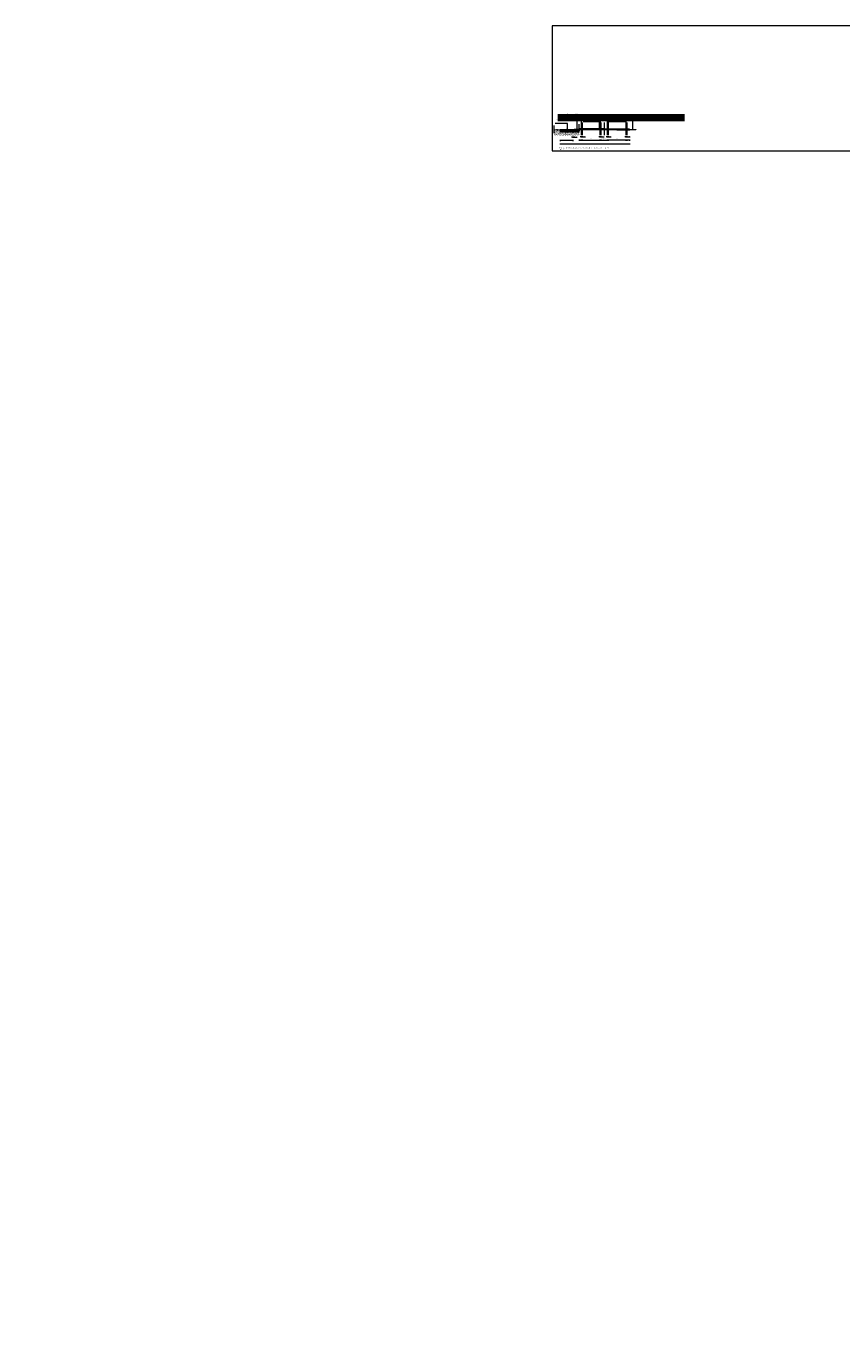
# Model space of a CAD drawing. Header units: metres. Extents: x 0 to 178216, y 0 to 407261.
# Tile 79 of 126: x 166691 to 166822, y 406058 to 406266. Entities that reach past the tile are written whole.
import ezdxf
from ezdxf import colors
from ezdxf.entities.mleader import LeaderData, LeaderLine
from ezdxf.enums import TextEntityAlignment as Align
from ezdxf.math import Vec2, Vec3

# ---------------------------------------------------------------- set-up
doc = ezdxf.new("R2010")
doc.units = ezdxf.units.M
doc.header["$PDSIZE"] = 1
doc.linetypes.add('XX-AFBREEK', pattern=[7, 4, -1, 1, -1])
doc.layers.get('Defpoints').update_dxf_attribs({"lineweight": 18})
for name, color, linetype, lineweight in [('N-WE-VW-MARKERING_LANGS_STREEP_DOORGETROKKEN-G', 7, 'Continuous', 18), ('X-XX-AL-AFBREEKLIJN-G', 7, 'XX-AFBREEK', 18), ('X-XX-AL-T35', 50, 'Continuous', 18), ('X-XX-AL-T50', 130, 'Continuous', 18), ('X-XX-AL-TEKENBLAD-M', 7, 'Continuous', 18), ('X-XX-AL-TEKENBLAD-S', 7, 'Continuous', 18), ('X-XX-AL-TEKENBLAD-T18', 10, 'Continuous', 18), ('X-XX-AL-VERWIJZING_DOORSNEDE-T18', 10, 'Continuous', 18)]:
    doc.layers.add(name, color=color, linetype=linetype, lineweight=lineweight)
doc.layers.add('X-XX-AL-HULPLIJN-G', color=210, linetype='Continuous', lineweight=18, plot=False)
doc.styles.add('Futurabook1-1000', font='LT.TTF', dxfattribs={"height": 2.5})
doc.styles.add('NLCS-ISO-M100-T50', font='LT.TTF', dxfattribs={"height": 0.5})
doc.styles.add('NLCS-ISO-M50-T18', font='LT.TTF', dxfattribs={"height": 0.09})
doc.styles.add('NLCS-ISO-M500-T50', font='LT.TTF', dxfattribs={"height": 2.5})
doc.dimstyles.new('NLCS-M50-T18-PIJL_L2_H2', dxfattribs={"dimscale": 0.05, "dimtxt": 0.09, "dimasz": 1.8, "dimexe": 2, "dimexo": 2, "dimgap": 0.7, "dimtad": 1, "dimzin": 0, "dimdsep": 46, "dimtxsty": 'NLCS-ISO-M50-T18', "dimcen": 0, "dimdle": 2, "dimclrd": 256, "dimclre": 256, "dimclrt": 10, "dimazin": 0, "dimtfac": 1, "dimtofl": 0, "dimtmove": 0, "dimatfit": 3, "dimfxl": 2, "dimfxlon": 1, "dimtfillclr": 256, "dimtolj": 1, "dimtzin": 0, "dimlwd": -1, "dimlwe": -1, "dimarcsym": 0})

# ---------------------------------------------------------------- blocks, each defined once
blk = doc.blocks.new('*D262')
at = {"layer": 'Defpoints', "color": 0, "transparency": 16777216}
for p in [(166784.16, 406249.18), (166784.31, 406249.18), (166784.31, 406247.83)]:
    blk.add_point(p, dxfattribs=at)
at = {"layer": 'X-XX-AL-TEKENBLAD-S', "transparency": 16777216}
for p, q in [((166784.07, 406247.83), (166783.98, 406247.83)), ((166784.16, 406247.93), (166784.16, 406247.73)), ((166784.31, 406247.93), (166784.31, 406247.73)), ((166784.4, 406247.83), (166784.82, 406247.83))]:
    blk.add_line(p, q, dxfattribs=at)
for points in [[(166784.07, 406247.85), (166784.07, 406247.82), (166784.16, 406247.83)], [(166784.4, 406247.85), (166784.4, 406247.82), (166784.31, 406247.83)]]:
    blk.add_solid(points, dxfattribs=at)
at = {"layer": 'X-XX-AL-TEKENBLAD-S', "color": 10, "transparency": 16777216, "insert": (166784.66, 406247.91), "char_height": 0.09, "attachment_point": 5, "style": 'NLCS-ISO-M50-T18'}
blk.add_mtext('\\A1;0.15', dxfattribs=at)
blk = doc.blocks.new('*D263')
at = {"layer": 'Defpoints', "color": 0, "transparency": 16777216}
for p in [(166784.31, 406249.13), (166784.31, 406247.33), (166787.16, 406249.12)]:
    blk.add_point(p, dxfattribs=at)
at = {"layer": 'X-XX-AL-TEKENBLAD-M', "transparency": 16777216}
for p, q in [((166784.31, 406247.43), (166784.31, 406247.23)), ((166787.07, 406247.33), (166784.4, 406247.33)), ((166787.16, 406247.43), (166787.16, 406247.23))]:
    blk.add_line(p, q, dxfattribs=at)
for points in [[(166784.4, 406247.34), (166784.4, 406247.31), (166784.31, 406247.33)], [(166787.07, 406247.34), (166787.07, 406247.31), (166787.16, 406247.33)]]:
    blk.add_solid(points, dxfattribs=at)
at = {"layer": 'X-XX-AL-TEKENBLAD-M', "color": 10, "transparency": 16777216, "insert": (166785.74, 406247.48), "char_height": 0.09, "attachment_point": 5, "style": 'NLCS-ISO-M50-T18'}
blk.add_mtext('\\A1;rijbaan\\P2.85', dxfattribs=at)
blk = doc.blocks.new('*D260')
at = {"layer": 'Defpoints', "color": 0, "transparency": 16777216}
for p in [(166787.16, 406249.12), (166787.31, 406249.12), (166787.31, 406247.83)]:
    blk.add_point(p, dxfattribs=at)
at = {"layer": 'X-XX-AL-TEKENBLAD-S', "transparency": 16777216}
for p, q in [((166787.07, 406247.83), (166786.98, 406247.83)), ((166787.16, 406247.93), (166787.16, 406247.73)), ((166787.31, 406247.93), (166787.31, 406247.73)), ((166787.4, 406247.83), (166787.82, 406247.83))]:
    blk.add_line(p, q, dxfattribs=at)
for points in [[(166787.07, 406247.85), (166787.07, 406247.82), (166787.16, 406247.83)], [(166787.4, 406247.85), (166787.4, 406247.82), (166787.31, 406247.83)]]:
    blk.add_solid(points, dxfattribs=at)
at = {"layer": 'X-XX-AL-TEKENBLAD-S', "color": 10, "transparency": 16777216, "insert": (166787.66, 406247.91), "char_height": 0.09, "attachment_point": 5, "style": 'NLCS-ISO-M50-T18'}
blk.add_mtext('\\A1;0.15', dxfattribs=at)
blk = doc.blocks.new('*D261')
at = {"layer": 'Defpoints', "color": 0, "transparency": 16777216}
for p in [(166780.01, 406249.24), (166780.16, 406249.24), (166780.16, 406247.83)]:
    blk.add_point(p, dxfattribs=at)
at = {"layer": 'X-XX-AL-TEKENBLAD-S', "transparency": 16777216}
for p, q in [((166779.92, 406247.83), (166779.83, 406247.83)), ((166780.01, 406247.93), (166780.01, 406247.73)), ((166780.16, 406247.93), (166780.16, 406247.73)), ((166780.25, 406247.83), (166780.67, 406247.83))]:
    blk.add_line(p, q, dxfattribs=at)
for points in [[(166779.92, 406247.85), (166779.92, 406247.82), (166780.01, 406247.83)], [(166780.25, 406247.85), (166780.25, 406247.82), (166780.16, 406247.83)]]:
    blk.add_solid(points, dxfattribs=at)
at = {"layer": 'X-XX-AL-TEKENBLAD-S', "color": 10, "transparency": 16777216, "insert": (166780.5, 406247.91), "char_height": 0.09, "attachment_point": 5, "style": 'NLCS-ISO-M50-T18'}
blk.add_mtext('\\A1;0.15', dxfattribs=at)
blk = doc.blocks.new('*D264')
at = {"layer": 'Defpoints', "color": 0, "transparency": 16777216}
for p in [(166776.64, 406248.69), (166787.74, 406249.04), (166776.64, 406246.7)]:
    blk.add_point(p, dxfattribs=at)
at = {"layer": 'X-XX-AL-TEKENBLAD-S', "transparency": 16777216}
for p, q in [((166776.64, 406246.8), (166776.64, 406246.6)), ((166787.65, 406246.7), (166776.73, 406246.7)), ((166787.74, 406246.8), (166787.74, 406246.6))]:
    blk.add_line(p, q, dxfattribs=at)
for points in [[(166776.73, 406246.72), (166776.73, 406246.69), (166776.64, 406246.7)], [(166787.65, 406246.72), (166787.65, 406246.69), (166787.74, 406246.7)]]:
    blk.add_solid(points, dxfattribs=at)
at = {"layer": 'X-XX-AL-TEKENBLAD-S', "color": 10, "transparency": 16777216, "insert": (166782.19, 406246.78), "char_height": 0.09, "attachment_point": 5, "style": 'NLCS-ISO-M50-T18'}
blk.add_mtext('\\A1;11.10', dxfattribs=at)
blk = doc.blocks.new('*D265')
at = {"layer": 'Defpoints', "color": 0, "transparency": 16777216}
for p in [(166783.01, 406249.18), (166780.16, 406249.12), (166783.01, 406247.33)]:
    blk.add_point(p, dxfattribs=at)
at = {"layer": 'X-XX-AL-TEKENBLAD-M', "transparency": 16777216}
for p, q in [((166780.16, 406247.43), (166780.16, 406247.23)), ((166780.25, 406247.33), (166782.92, 406247.33)), ((166783.01, 406247.43), (166783.01, 406247.23))]:
    blk.add_line(p, q, dxfattribs=at)
for points in [[(166780.25, 406247.34), (166780.25, 406247.31), (166780.16, 406247.33)], [(166782.92, 406247.34), (166782.92, 406247.31), (166783.01, 406247.33)]]:
    blk.add_solid(points, dxfattribs=at)
at = {"layer": 'X-XX-AL-TEKENBLAD-M', "color": 10, "transparency": 16777216, "insert": (166781.59, 406247.48), "char_height": 0.09, "attachment_point": 5, "style": 'NLCS-ISO-M50-T18'}
blk.add_mtext('\\A1;rijbaan\\P2.85', dxfattribs=at)
blk = doc.blocks.new('*D266')
at = {"layer": 'Defpoints', "color": 0, "transparency": 16777216}
for p in [(166783.16, 406249.18), (166784.16, 406249.18), (166784.16, 406247.33)]:
    blk.add_point(p, dxfattribs=at)
at = {"layer": 'X-XX-AL-TEKENBLAD-M', "transparency": 16777216}
for p, q in [((166783.16, 406247.43), (166783.16, 406247.23)), ((166783.25, 406247.33), (166784.07, 406247.33)), ((166784.16, 406247.43), (166784.16, 406247.23))]:
    blk.add_line(p, q, dxfattribs=at)
for points in [[(166783.25, 406247.34), (166783.25, 406247.31), (166783.16, 406247.33)], [(166784.07, 406247.34), (166784.07, 406247.31), (166784.16, 406247.33)]]:
    blk.add_solid(points, dxfattribs=at)
at = {"layer": 'X-XX-AL-TEKENBLAD-M', "color": 10, "transparency": 16777216, "insert": (166783.66, 406247.48), "char_height": 0.09, "attachment_point": 5, "style": 'NLCS-ISO-M50-T18'}
blk.add_mtext('\\A1;middenstrook\\P1.00', dxfattribs=at)
blk = doc.blocks.new('*D267')
at = {"layer": 'Defpoints', "color": 0, "transparency": 16777216}
for p in [(166783.01, 406249.18), (166783.16, 406249.18), (166783.16, 406247.83)]:
    blk.add_point(p, dxfattribs=at)
at = {"layer": 'X-XX-AL-TEKENBLAD-S', "transparency": 16777216}
for p, q in [((166782.92, 406247.83), (166782.83, 406247.83)), ((166783.01, 406247.93), (166783.01, 406247.73)), ((166783.16, 406247.93), (166783.16, 406247.73)), ((166783.25, 406247.83), (166783.67, 406247.83))]:
    blk.add_line(p, q, dxfattribs=at)
for points in [[(166782.92, 406247.85), (166782.92, 406247.82), (166783.01, 406247.83)], [(166783.25, 406247.85), (166783.25, 406247.82), (166783.16, 406247.83)]]:
    blk.add_solid(points, dxfattribs=at)
at = {"layer": 'X-XX-AL-TEKENBLAD-S', "color": 10, "transparency": 16777216, "insert": (166783.51, 406247.91), "char_height": 0.09, "attachment_point": 5, "style": 'NLCS-ISO-M50-T18'}
blk.add_mtext('\\A1;0.15', dxfattribs=at)
blk = doc.blocks.new('*D268')
at = {"layer": 'Defpoints', "color": 0, "transparency": 16777216}
for p in [(166787.31, 406249.12), (166787.31, 406247.32), (166787.74, 406249.04)]:
    blk.add_point(p, dxfattribs=at)
at = {"layer": 'X-XX-AL-TEKENBLAD-M', "transparency": 16777216}
for p, q in [((166787.31, 406247.42), (166787.31, 406247.22)), ((166787.65, 406247.32), (166787.4, 406247.32)), ((166787.74, 406247.42), (166787.74, 406247.22))]:
    blk.add_line(p, q, dxfattribs=at)
for points in [[(166787.4, 406247.34), (166787.4, 406247.31), (166787.31, 406247.32)], [(166787.65, 406247.34), (166787.65, 406247.31), (166787.74, 406247.32)]]:
    blk.add_solid(points, dxfattribs=at)
at = {"layer": 'X-XX-AL-TEKENBLAD-M', "color": 10, "transparency": 16777216, "insert": (166787.53, 406247.4), "char_height": 0.09, "attachment_point": 5, "style": 'NLCS-ISO-M50-T18'}
blk.add_mtext('\\A1;0.43', dxfattribs=at)
blk = doc.blocks.new('*D269')
at = {"layer": 'Defpoints', "color": 0, "transparency": 16777216}
for p in [(166780.01, 406249.18), (166779.69, 406249.06), (166780.01, 406247.33)]:
    blk.add_point(p, dxfattribs=at)
at = {"layer": 'X-XX-AL-TEKENBLAD-M', "transparency": 16777216}
for p, q in [((166779.69, 406247.43), (166779.69, 406247.23)), ((166779.78, 406247.33), (166779.92, 406247.33)), ((166780.01, 406247.43), (166780.01, 406247.23))]:
    blk.add_line(p, q, dxfattribs=at)
for points in [[(166779.78, 406247.34), (166779.78, 406247.31), (166779.69, 406247.33)], [(166779.92, 406247.34), (166779.92, 406247.31), (166780.01, 406247.33)]]:
    blk.add_solid(points, dxfattribs=at)
at = {"layer": 'X-XX-AL-TEKENBLAD-M', "color": 10, "transparency": 16777216, "insert": (166779.85, 406247.41), "char_height": 0.09, "attachment_point": 5, "style": 'NLCS-ISO-M50-T18'}
blk.add_mtext('\\A1;0.32', dxfattribs=at)
blk = doc.blocks.new('*D270')
at = {"layer": 'Defpoints', "color": 0, "transparency": 16777216}
for p in [(166776.64, 406248.97), (166776.64, 406247.26), (166778.65, 406248.67)]:
    blk.add_point(p, dxfattribs=at)
at = {"layer": 'X-XX-AL-TEKENBLAD-S', "transparency": 16777216}
for p, q in [((166776.64, 406247.36), (166776.64, 406247.16)), ((166778.56, 406247.26), (166776.73, 406247.26)), ((166778.65, 406247.36), (166778.65, 406247.16))]:
    blk.add_line(p, q, dxfattribs=at)
for points in [[(166776.73, 406247.28), (166776.73, 406247.25), (166776.64, 406247.26)], [(166778.56, 406247.28), (166778.56, 406247.25), (166778.65, 406247.26)]]:
    blk.add_solid(points, dxfattribs=at)
at = {"layer": 'X-XX-AL-TEKENBLAD-S', "color": 10, "transparency": 16777216, "insert": (166777.64, 406247.34), "char_height": 0.09, "attachment_point": 5, "style": 'NLCS-ISO-M50-T18'}
blk.add_mtext('\\A1;2.01', dxfattribs=at)
blk = doc.blocks.new('*D271')
at = {"layer": 'Defpoints', "color": 0, "transparency": 16777216}
for p in [(166778.64, 406248.91), (166778.89, 406248.91), (166778.89, 406247.81)]:
    blk.add_point(p, dxfattribs=at)
at = {"layer": 'X-XX-AL-TEKENBLAD-S', "transparency": 16777216}
for p, q in [((166778.55, 406247.81), (166778.46, 406247.81)), ((166778.64, 406247.91), (166778.64, 406247.71)), ((166778.89, 406247.91), (166778.89, 406247.71)), ((166778.98, 406247.81), (166779.37, 406247.81))]:
    blk.add_line(p, q, dxfattribs=at)
for points in [[(166778.55, 406247.83), (166778.55, 406247.8), (166778.64, 406247.81)], [(166778.98, 406247.83), (166778.98, 406247.8), (166778.89, 406247.81)]]:
    blk.add_solid(points, dxfattribs=at)
at = {"layer": 'X-XX-AL-TEKENBLAD-S', "color": 10, "transparency": 16777216, "insert": (166779.22, 406247.89), "char_height": 0.09, "attachment_point": 5, "style": 'NLCS-ISO-M50-T18'}
blk.add_mtext('\\A1;0.25', dxfattribs=at)
blk = doc.blocks.new('*D297')
at = {"layer": 'Defpoints', "color": 0, "transparency": 16777216}
for p in [(166779.66, 406249.03), (166779.69, 406249.06), (166779.69, 406249.03)]:
    blk.add_point(p, dxfattribs=at)
at = {"layer": 'X-XX-AL-TEKENBLAD-S', "transparency": 16777216}
for p, q in [((166779.66, 406249.15), (166779.66, 406249.89)), ((166779.66, 406248.94), (166779.66, 406248.85))]:
    blk.add_line(p, q, dxfattribs=at)
for points in [[(166779.65, 406249.15), (166779.68, 406249.15), (166779.66, 406249.06)], [(166779.65, 406248.94), (166779.68, 406248.94), (166779.66, 406249.03)]]:
    blk.add_solid(points, dxfattribs=at)
at = {"layer": 'X-XX-AL-TEKENBLAD-S', "color": 10, "transparency": 16777216, "insert": (166779.58, 406249.57), "char_height": 0.09, "attachment_point": 5, "rotation": 90, "style": 'NLCS-ISO-M50-T18'}
blk.add_mtext('\\A1;max. 20mm', dxfattribs=at)

msp = doc.modelspace()

# ---------------------------------------------------------------- hatches: boundary and pattern name
at = {"layer": 'N-WE-VW-MARKERING_LANGS_STREEP_DOORGETROKKEN-G', "transparency": 33554559}
h = msp.add_hatch(color=256, dxfattribs=at)
h.dxf.hatch_style = 1
h.paths.add_polyline_path([(166783.1599, 406249.1804), (166783.01, 406249.1774), (166783.011, 406249.1274), (166783.1609, 406249.1304)])
h = msp.add_hatch(color=256, dxfattribs=at)
h.dxf.hatch_style = 1
h.paths.add_polyline_path([(166784.162, 406249.1803), (166784.3119, 406249.1772), (166784.3109, 406249.1272), (166784.1609, 406249.1303)])
h = msp.add_hatch(color=256, dxfattribs=at)
h.dxf.hatch_style = 1
h.paths.add_polyline_path([(166780.1599, 406249.1204), (166780.01, 406249.1174), (166780.011, 406249.0674), (166780.1609, 406249.0704)])
h = msp.add_hatch(color=256, dxfattribs=at)
h.dxf.hatch_style = 1
h.paths.add_polyline_path([(166787.3119, 406249.1171), (166787.162, 406249.1202), (166787.1609, 406249.0702), (166787.3109, 406249.0671)])
h = msp.add_hatch(dxfattribs=at)
h.set_pattern_fill('ANGLE', color=256)
h.set_pattern_definition([(0, (2.297, -3.093), (0, 6.985), [5.08, -1.905]), (90, (2.297, -3.093), (-6.985, 4e-16), [5.08, -1.905])])
h.paths.add_polyline_path([(166765.5301, 406213.8606), (166765.6801, 406213.8606), (166765.6801, 406213.8106), (166765.5301, 406213.8106)])
at = {"layer": 'X-XX-AL-TEKENBLAD-S'}
h = msp.add_hatch(dxfattribs=at)
h.set_pattern_fill('AR-SAND', color=8, scale=0.004)
h.paths.add_polyline_path([(166775.6409, 406248.93), (166775.6409, 406248.0575), (166779.7094, 406248.0575), (166779.6979, 406248.631), (166778.6481, 406248.61), (166778.6469, 406248.67), (166776.6409, 406248.6299), (166776.6409, 406248.97)])
h = msp.add_hatch(dxfattribs=at)
h.set_pattern_fill('EARTH', color=256, scale=0.02)
h.set_pattern_definition([(0, (0, -0.01753), (0.127, 0.127), [0.127, -0.127]), (0, (0, 0.03009), (0.127, 0.127), [0.127, -0.127]), (0, (0, 0.07772), (0.127, 0.127), [0.127, -0.127]), (90, (0.01588, 0.09359), (-0.127, 0.127), [0.127, -0.127]), (90, (0.0635, 0.09359), (-0.127, 0.127), [0.127, -0.127]), (90, (0.11113, 0.09359), (-0.127, 0.127), [0.127, -0.127])])
h.paths.add_polyline_path([(166778.8899, 406249.015), (166776.6409, 406248.97), (166776.6409, 406248.6299), (166778.6469, 406248.67), (166778.6421, 406248.91), (166778.8921, 406248.915)])
h = msp.add_hatch(dxfattribs=at)
h.set_pattern_fill('AR-SAND', color=256, scale=0.0015)
h.set_pattern_definition([(37.5, (0, 0), (-0.002400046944, 0.073411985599), [0, -0.057912, 0, -0.06477, 0, -0.0619125]), (7.5, (0, 0), (0.06742849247, 0.107523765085), [0, -0.031242, 0, -0.052197, 0, -0.0200025]), (327.5, (-0.04686, 0), (0.118648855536, 0.000215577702), [0, -0.01905, 0, -0.06858, 0, -0.089535]), (317.5, (-0.04686, 0), (0.11453346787, 0.033439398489), [0, -0.009525, 0, -0.044958, 0, -0.051435])])
h.paths.add_polyline_path([(166778.6421, 406248.91), (166778.6431, 406248.86), (166779.6929, 406248.881), (166779.6919, 406248.931)])
h = msp.add_hatch(dxfattribs=at)
h.set_pattern_fill('AVH-FUNDERING_GRANULAAT_MENG_01-SO', color=256, scale=0.02, pattern_type=2)
h.set_pattern_definition([(50, (0, 0), (0.14345203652, -0.012550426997), [0.015, -0.165]), (355, (0, 0), (-0.027750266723, 0.15043842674), [0.012, -0.132]), (100.4514, (0.01195, -0.00105), (0.115701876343, 0.13788790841), [0.012748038, -0.1402284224]), (46.1842, (0, 0.04), (0.213448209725, -0.033103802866), [0.0225, -0.2475]), (96.6356, (0.01779, 0.03724), (0.18693254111, 0.19482357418), [0.0191220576, -0.2103426]), (351.1842, (0, 0.04), (0.18693238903, 0.19482372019), [0.018, -0.198]), (21, (0.02, 0.03), (0.119381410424, -0.080523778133), [0.015, -0.165]), (326, (0.02, 0.03), (0.048663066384, 0.14503000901), [0.012, -0.132]), (71.4514, (0.02995, 0.02329), (0.168044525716, 0.06450609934), [0.012748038, -0.1402284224]), (37.5, (0, 0), (0.0024319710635, 0.066578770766), [0, -0.1304, 0, -0.134, 0, -0.1325]), (7.5, (0, 0), (0.052613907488, 0.078882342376), [0, -0.0764, 0, -0.1274, 0, -0.0505]), (327.5, (-0.0446, 0), (0.1067644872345, -0.004510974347), [0, -0.05, 0, -0.156, 0, -0.207]), (317.5, (-0.0646, 0), (0.116637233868, 0.020020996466), [0, -0.065, 0, -0.1036, 0, -0.147])])
h.paths.add_polyline_path([(166779.6929, 406248.881), (166778.6431, 406248.86), (166778.6481, 406248.61), (166779.6979, 406248.631)])
at = {"layer": 'X-XX-AL-TEKENBLAD-S', "transparency": 33554687}
h = msp.add_hatch(dxfattribs=at)
h.set_pattern_fill('ANSI31', color=256, scale=0.02)
h.set_pattern_definition([(45, (-51.63429, 14.64269), (-0.044901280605, 0.044901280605), [])])
h.paths.add_polyline_path([(166787.7429, 406249.0585), (166783.6609, 406249.1404), (166779.6899, 406249.061), (166779.6899, 406249.031), (166783.6609, 406249.1104), (166787.7429, 406249.0285)])
h = msp.add_hatch(dxfattribs=at)
h.set_pattern_fill('ANSI31', color=256, scale=0.02, angle=269.965311)
h.set_pattern_definition([(314.965310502, (-51.63429, 14.64269), (0.044928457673, 0.044874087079), [])])
h.paths.add_polyline_path([(166787.7429, 406249.0285), (166783.6609, 406249.1104), (166779.6899, 406249.031), (166779.6899, 406249.001), (166783.6609, 406249.0804), (166787.7429, 406248.9985)])
at = {"layer": 'X-XX-AL-TEKENBLAD-S'}
h = msp.add_hatch(dxfattribs=at)
h.set_pattern_fill('ANSI31', color=8, scale=0.02, angle=180)
h.set_pattern_definition([(225, (0, -0.00952), (0.044901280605, -0.044901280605), [])])
h.paths.add_polyline_path([(166787.7429, 406248.989), (166783.6609, 406249.0709), (166779.6899, 406248.9914), (166779.6899, 406248.9414), (166783.6609, 406249.0209), (166787.7429, 406248.939)])

# ---------------------------------------------------------------- linework, layer by layer
at = {"layer": 'N-WE-VW-MARKERING_LANGS_STREEP_DOORGETROKKEN-G', "flags": 128}
for points in [[(166783.1599, 406249.1804), (166783.01, 406249.1774), (166783.011, 406249.1274), (166783.1609, 406249.1304), (166783.1599, 406249.1804)], [(166784.162, 406249.1803), (166784.3119, 406249.1772), (166784.3109, 406249.1272), (166784.1609, 406249.1303), (166784.162, 406249.1803)], [(166780.1599, 406249.1204), (166780.01, 406249.1174), (166780.011, 406249.0674), (166780.1609, 406249.0704), (166780.1599, 406249.1204)], [(166787.3119, 406249.1171), (166787.162, 406249.1202), (166787.1609, 406249.0702), (166787.3109, 406249.0671), (166787.3119, 406249.1171)]]:
    msp.add_lwpolyline(points, close=True, dxfattribs=at)
at = {"layer": 'X-XX-AL-AFBREEKLIJN-G', "flags": 128}
msp.add_lwpolyline([(166775.6409, 406249.68), (166775.6409, 406248.43)], dxfattribs=at)
at = {"layer": 'X-XX-AL-HULPLIJN-G', "flags": 128}
msp.add_lwpolyline([(166775.3375, 406265.5848), (166775.3375, 406245.5848), (166825.3375, 406245.5848), (166825.3375, 406265.5848)], close=True, dxfattribs=at)
for points in [[(166776.2382, 406251.4282), (166796.568, 406251.4282)], [(166776.2382, 406251.2682), (166796.568, 406251.2682)], [(166776.2382, 406251.1082), (166796.568, 406251.1082)], [(166776.2382, 406250.9482), (166796.568, 406250.9482)], [(166776.2382, 406250.7882), (166796.568, 406250.7882)], [(166776.2382, 406250.6282), (166796.568, 406250.6282)], [(166776.2382, 406250.4682), (166796.568, 406250.4682)], [(166780.0109, 406250.1404), (166780.0109, 406248.1404)], [(166780.1609, 406250.1404), (166780.1609, 406248.1404)], [(166783.0109, 406250.1404), (166783.0109, 406248.1404)], [(166783.1609, 406250.1404), (166783.1609, 406248.1404)], [(166783.6609, 406250.1404), (166783.6609, 406248.1404)], [(166784.1609, 406250.1404), (166784.1609, 406248.1404)], [(166784.3109, 406250.1404), (166784.3109, 406248.1404)], [(166787.1609, 406250.1404), (166787.1609, 406248.1404)], [(166787.3109, 406250.1404), (166787.3109, 406248.1404)], [(166783.6609, 406249.1404), (166779.7874, 406249.1404)]]:
    msp.add_lwpolyline(points, dxfattribs=at)
at = {"layer": 'X-XX-AL-TEKENBLAD-S', "color": 8, "flags": 128}
for points in [[(166776.6409, 406248.97), (166775.6409, 406248.93)], [(166787.7429, 406249.029), (166788.7429, 406249.029), (166788.7429, 406248.949), (166787.7429, 406248.949), (166787.7429, 406249.029)]]:
    msp.add_lwpolyline(points, dxfattribs=at)
at = {"layer": 'X-XX-AL-TEKENBLAD-S', "flags": 128}
msp.add_lwpolyline([(166778.8899, 406249.015), (166776.6409, 406248.97), (166776.6409, 406248.6299), (166778.6469, 406248.67), (166778.6421, 406248.91), (166778.8921, 406248.915), (166778.8899, 406249.015)], dxfattribs=at)
for points in [[(166778.6421, 406248.91), (166778.6431, 406248.86), (166779.6929, 406248.881), (166779.6919, 406248.931)], [(166779.6929, 406248.881), (166778.6431, 406248.86), (166778.6481, 406248.61), (166779.6979, 406248.631), (166779.6929, 406248.881)], [(166779.29, 406249.023), (166778.8901, 406249.015), (166778.8921, 406248.915), (166778.8921, 406248.915), (166779.4258, 406248.9257), (166779.292, 406248.923)], [(166779.6899, 406249.031), (166779.29, 406249.023), (166779.292, 406248.923), (166779.292, 406248.923), (166779.6919, 406248.931)], [(166787.7429, 406249.0585), (166783.6609, 406249.1404), (166779.6899, 406249.061), (166779.6899, 406249.031), (166783.6609, 406249.1104), (166787.7429, 406249.0285)], [(166787.7429, 406249.0285), (166783.6609, 406249.1104), (166779.6899, 406249.031), (166779.6899, 406249.001), (166783.6609, 406249.0804), (166787.7429, 406248.9985)]]:
    msp.add_lwpolyline(points, close=True, dxfattribs=at)
at = {"layer": 'X-XX-AL-TEKENBLAD-S', "const_width": 0.01, "flags": 128}
msp.add_lwpolyline([(166779.69, 406248.996), (166783.6609, 406249.0754), (166787.743, 406248.9935)], dxfattribs=at)
at = {"layer": 'X-XX-AL-TEKENBLAD-S', "color": 8, "flags": 128}
msp.add_lwpolyline([(166787.7429, 406248.989), (166783.6609, 406249.0709), (166779.6899, 406248.9914), (166779.6899, 406248.9414), (166783.6609, 406249.0209), (166787.7429, 406248.939)], close=True, dxfattribs=at)
at = {"layer": 'X-XX-AL-VERWIJZING_DOORSNEDE-T18', "flags": 128}
for points in [[(166776.0195, 406248.9952, 0, 0.026, 0), (166776.1194, 406248.9992, 0, 0, 0), (166776.2506, 406249.0044, 0, 0, 0)], [(166777.5153, 406249.0375, 0, 0.026, 0), (166777.6153, 406249.0395, 0, 0, 0), (166777.7465, 406249.0421, 0, 0, 0)]]:
    msp.add_lwpolyline(points, format="xyseb", dxfattribs=at)

# ---------------------------------------------------------------- texts
at = {"layer": 'X-XX-AL-T35', "insert": (166776.4134, 406245.8698), "char_height": 0.125, "attachment_point": 1, "style": 'Futurabook1-1000'}
msp.add_mtext_dynamic_manual_height_columns('Schaal 1:50', width=5.387368, gutter_width=1.75, heights=[0], dxfattribs=at)
at = {"layer": 'X-XX-AL-T50', "insert": (166776.423, 406246.1787), "char_height": 0.175, "attachment_point": 1, "style": 'Futurabook1-1000'}
msp.add_mtext_dynamic_manual_height_columns('dwarsprofiel B-B maatregel wegvak 2 en maatregel pechhaven bij hmp 34.5', width=8.139484, gutter_width=2.5, heights=[0], dxfattribs=at)
at = {"layer": 'X-XX-AL-VERWIJZING_DOORSNEDE-T18', "style": 'Futurabook1-1000'}
for s, rotation, p in [('2%', 1.145763, (166777.6328, 406249.0569)), ('3 á 5%', 2.29061, (166776.1366, 406249.0169))]:
    msp.add_text(s, height=0.09, rotation=rotation, dxfattribs=at).set_placement(p, align=Align.BOTTOM_CENTER)

# ---------------------------------------------------------------- dimensions: what is measured, and where the dimension line sits
at = {"layer": 'X-XX-AL-TEKENBLAD-M'}
dim = msp.add_linear_dim(base=(166780.0099, 406247.3252), p1=(166779.6899, 406249.061), p2=(166780.0099, 406249.1774), dimstyle='NLCS-M50-T18-PIJL_L2_H2', dxfattribs=at)
dim.commit()
dim.dimension.update_dxf_attribs({"geometry": '*D269', "text_midpoint": (166779.8499, 406247.3252), "dimtype": 160})
for base, p1, p2, text, picture, middle in [((166783.0109, 406247.3252), (166780.1599, 406249.1204), (166783.0109, 406249.1774), 'rijbaan\\P<>', '*D265', (166781.5854, 406247.4802)), ((166784.1609, 406247.3252), (166783.1609, 406249.1804), (166784.1609, 406249.1803), 'middenstrook\\P<>', '*D266', (166783.6609, 406247.4829)), ((166784.3109, 406247.3252), (166787.162, 406249.1202), (166784.3109, 406249.1272), 'rijbaan\\P<>', '*D263', (166785.7364, 406247.4802))]:
    dim = msp.add_linear_dim(base=base, p1=p1, p2=p2, text=text, dimstyle='NLCS-M50-T18-PIJL_L2_H2', dxfattribs=at)
    dim.commit()
    dim.dimension.update_dxf_attribs({"geometry": picture, "text_midpoint": middle})
dim = msp.add_linear_dim(base=(166787.3119, 406247.3222), p1=(166787.7429, 406249.0435), p2=(166787.3119, 406249.1242), dimstyle='NLCS-M50-T18-PIJL_L2_H2', dxfattribs=at)
dim.commit()
dim.dimension.update_dxf_attribs({"geometry": '*D268', "text_midpoint": (166787.5274, 406247.4022)})
at = {"layer": 'X-XX-AL-TEKENBLAD-S', "color": 8}
dim = msp.add_linear_dim(base=(166779.6615, 406249.031), p1=(166779.6899, 406249.061), p2=(166779.6899, 406249.031), angle=90, text='max. 20mm', dimstyle='NLCS-M50-T18-PIJL_L2_H2', override={"dimexe": 0, "dimfxl": 0}, dxfattribs=at)
dim.commit()
dim.dimension.update_dxf_attribs({"geometry": '*D297', "text_midpoint": (166779.6615, 406249.565), "dimtype": 160})
for base, p1, p2, picture, middle in [((166780.1614, 406247.8339), (166780.0114, 406249.2386), (166780.1614, 406249.2355), '*D261', (166780.505, 406247.9139)), ((166783.1619, 406247.8339), (166783.012, 406249.1803), (166783.1619, 406249.1772), '*D267', (166783.5055, 406247.9139)), ((166784.3119, 406247.8339), (166784.162, 406249.1803), (166784.3119, 406249.1772), '*D262', (166784.6555, 406247.9139)), ((166776.6409, 406246.7021), (166787.7429, 406249.0435), (166776.6409, 406248.6925), '*D264', (166782.1919, 406246.7821)), ((166776.6409, 406247.2626), (166778.6469, 406248.67), (166776.6409, 406248.97), '*D270', (166777.6439, 406247.3433)), ((166778.8921, 406247.8129), (166778.6421, 406248.91), (166778.8921, 406248.915), '*D271', (166779.2228, 406247.8937)), ((166787.3119, 406247.8339), (166787.1619, 406249.1191), (166787.3119, 406249.1161), '*D260', (166787.6555, 406247.9139))]:
    dim = msp.add_linear_dim(base=base, p1=p1, p2=p2, dimstyle='NLCS-M50-T18-PIJL_L2_H2', dxfattribs=at)
    dim.commit()
    dim.dimension.update_dxf_attribs({"geometry": picture, "text_midpoint": middle})

# ---------------------------------------------------------------- leaders
at = {"layer": 'X-XX-AL-TEKENBLAD-T18'}
ml = msp.add_multileader_mtext('Standard', dxfattribs=at)
ml.set_content('profiel van vrije ruimte spoor', color=256, style='NLCS-ISO-M100-T50')
ml.set_leader_properties(color=256, linetype='ByLayer', lineweight=-1)
ml.build(insert=Vec2(0, 0))
ml.multileader.update_dxf_attribs({"text_left_attachment_type": 5, "text_right_attachment_type": 5, "dogleg_length": 0.09, "arrow_head_size": 0.18})
ctx = ml.context
ctx.base_point, ctx.char_height, ctx.arrow_head_size, ctx.landing_gap_size, ctx.plane_origin = Vec3(166843.0747, 406251.5213), 0.09, 0.18, 0.018, Vec3(166842.4639, 406250.2294)
ctx.left_attachment, ctx.right_attachment = 5, 5
notes = []
notes.append((ctx, [(0, (0, 0, 0), (0, 0), (1, 0), 1, [])]))
ctx.mtext.insert, ctx.mtext.flow_direction = Vec3(166843.0927, 406251.6383), 5
ml = msp.add_multileader_mtext('Standard', dxfattribs=at)
ml.set_content('- aanbrengen 250 mm menggranulaat 0/31,5\\P- aanbrengen 50 mm brekerzand \\P- aanbrengen grasbetontegel 400x400x120\\P^I^I^I ^I- bevestigd op geotextiel', color=256, style='NLCS-ISO-M500-T50')
ml.set_leader_properties(color=256, linetype='ByLayer', lineweight=-1)
ml.build(insert=Vec2(0, 0))
ml.multileader.update_dxf_attribs({"text_left_attachment_type": 5, "text_right_attachment_type": 5, "dogleg_length": 0.09, "arrow_head_size": 0.09})
ctx = ml.context
ctx.base_point, ctx.char_height, ctx.arrow_head_size, ctx.landing_gap_size, ctx.plane_origin = Vec3(166776.9192, 406250.9482), 0.09, 0.09, 0.018, Vec3(166779.4238, 406249.2214)
ctx.left_attachment, ctx.right_attachment = 5, 5
notes.append((ctx, [(1, (1, 1, 0), (166779.3466, 406250.9482), (-1, 0), 0.09, [(0, [(166779.339, 406249.0239)], 0, [])])]))
ctx.mtext.insert, ctx.mtext.flow_direction = Vec3(166776.9372, 406251.5343), 5
ml = msp.add_multileader_mtext('Standard', dxfattribs=at)
ml.set_content('{\\fFutura Book|b0|i0|c0|p2;aanbrengen lengtemarkering 3-3 (0,15)}', color=256, style='NLCS-ISO-M500-T50')
ml.set_leader_properties(color=256, linetype='ByLayer', lineweight=-1)
ml.build(insert=Vec2(0, 0))
ml.multileader.update_dxf_attribs({"text_left_attachment_type": 5, "text_right_attachment_type": 5, "dogleg_length": 0.09, "arrow_head_size": 0.09})
ctx = ml.context
ctx.base_point, ctx.char_height, ctx.arrow_head_size, ctx.landing_gap_size, ctx.plane_origin = Vec3(166780.1556, 406251.2704), 0.09, 0.09, 0.018, Vec3(166779.9884, 406249.151)
ctx.left_attachment, ctx.right_attachment = 5, 5
notes.append((ctx, [(1, (1, 1, 0), (166780.0656, 406251.2704), (1, 0), 0.09, [(0, [(166780.0732, 406249.1282)], 0, [])])]))
ctx.mtext.insert, ctx.mtext.rotation, ctx.mtext.flow_direction = Vec3(166780.1736, 406251.3942), 6.28318531, 5
ml = msp.add_multileader_mtext('Standard', dxfattribs=at)
ml.set_content('parkeerhaven\\P- 90 mm asfalt opbreken \\P- 250 mm beton opbreken\\P- 140 mm zandcement opbreken\\P\\P- aanbrengen 340 mm teelaarde', color=256, style='NLCS-ISO-M500-T50')
ml.set_leader_properties(color=256, linetype='ByLayer', lineweight=-1)
ml.build(insert=Vec2(0, 0))
ml.multileader.update_dxf_attribs({"text_left_attachment_type": 5, "text_right_attachment_type": 5, "dogleg_length": 0.09, "arrow_head_size": 0.09})
ctx = ml.context
ctx.base_point, ctx.char_height, ctx.arrow_head_size, ctx.landing_gap_size, ctx.plane_origin = Vec3(166776.0516, 406249.9882), 0.09, 0.09, 0.018, Vec3(166777.8671, 406249.2218)
ctx.left_attachment, ctx.right_attachment = 5, 5
notes.append((ctx, [(1, (1, 1, 0), (166777.7895, 406249.9882), (-1, 0), 0.09, [(0, [(166777.7823, 406248.9928)], 0, [])])]))
ctx.mtext.insert, ctx.mtext.flow_direction = Vec3(166776.0696, 406250.8795), 5
ml = msp.add_multileader_mtext('Standard', dxfattribs=at)
ml.set_content('maatregel wegvak 2: \\P- 90 mm asfalt frezen \\P\\P- aanbrengen SAMI-laag \\P- aanbrengen asfalt 60 mm AC 22 base OL-C \\P- aanbrengen asfalt 30 mm SMA-NL 8G+ ', color=256, style='NLCS-ISO-M500-T50')
ml.set_leader_properties(color=256, linetype='ByLayer', lineweight=-1)
ml.build(insert=Vec2(0, 0))
ml.multileader.update_dxf_attribs({"text_left_attachment_type": 5, "text_right_attachment_type": 5, "dogleg_length": 0.09, "arrow_head_size": 0.09})
ctx = ml.context
ctx.base_point, ctx.char_height, ctx.arrow_head_size, ctx.landing_gap_size, ctx.plane_origin = Vec3(166780.5606, 406250.2682), 0.09, 0.09, 0.018, Vec3(166783.0206, 406249.2658)
ctx.left_attachment, ctx.right_attachment = 5, 5
notes.append((ctx, [(1, (1, 1, 0), (166782.9442, 406250.2682), (-1, 0), 0.09, [(0, [(166782.9349, 406249.1259)], 0, [])])]))
ctx.mtext.insert, ctx.mtext.flow_direction = Vec3(166780.5786, 406251.1625), 5
ml = msp.add_multileader_mtext('Standard', dxfattribs=at)
ml.set_content('{\\fFutura Book|b0|i0|c0|p2;aanbrengen lengtemarkering doorgetrokken (0,15)}', color=256, style='NLCS-ISO-M500-T50')
ml.set_leader_properties(color=256, linetype='ByLayer', lineweight=-1)
ml.build(insert=Vec2(0, 0))
ml.multileader.update_dxf_attribs({"text_left_attachment_type": 5, "text_right_attachment_type": 5, "dogleg_length": 0.09, "arrow_head_size": 0.09})
ctx = ml.context
ctx.base_point, ctx.char_height, ctx.arrow_head_size, ctx.landing_gap_size, ctx.plane_origin = Vec3(166783.162, 406250.4682), 0.09, 0.09, 0.018, Vec3(166782.9957, 406249.51)
ctx.left_attachment, ctx.right_attachment = 5, 5
notes.append((ctx, [(1, (1, 1, 0), (166783.072, 406250.4682), (1, 0), 0.09, [(0, [(166783.0845, 406249.1789)], 0, [])])]))
ctx.mtext.insert, ctx.mtext.rotation, ctx.mtext.flow_direction = Vec3(166783.18, 406250.5921), 6.28318531, 5
ml = msp.add_multileader_mtext('Standard', dxfattribs=at)
ml.set_content('{\\fFutura Book|b0|i0|c0|p2;aanbrengen lengtemarkering doorgetrokken (0,15)}', color=256, style='NLCS-ISO-M500-T50')
ml.set_leader_properties(color=256, linetype='ByLayer', lineweight=-1)
ml.build(insert=Vec2(0, 0))
ml.multileader.update_dxf_attribs({"text_left_attachment_type": 5, "text_right_attachment_type": 5, "dogleg_length": 0.09, "arrow_head_size": 0.09})
ctx = ml.context
ctx.base_point, ctx.char_height, ctx.arrow_head_size, ctx.landing_gap_size, ctx.plane_origin = Vec3(166784.3137, 406250.3082), 0.09, 0.09, 0.018, Vec3(166784.1474, 406249.5062)
ctx.left_attachment, ctx.right_attachment = 5, 5
notes.append((ctx, [(1, (1, 1, 0), (166784.2237, 406250.3082), (1, 0), 0.09, [(0, [(166784.2369, 406249.1787)], 0, [])])]))
ctx.mtext.insert, ctx.mtext.rotation, ctx.mtext.flow_direction = Vec3(166784.3317, 406250.4321), 6.28318531, 5
ml = msp.add_multileader_mtext('Standard', dxfattribs=at)
ml.set_content('{\\fFutura Book|b0|i0|c0|p2;aanbrengen lengtemarkering 3-3 (0,15)}', color=256, style='NLCS-ISO-M500-T50')
ml.set_leader_properties(color=256, linetype='ByLayer', lineweight=-1)
ml.build(insert=Vec2(0, 0))
ml.multileader.update_dxf_attribs({"text_left_attachment_type": 5, "text_right_attachment_type": 5, "dogleg_length": 0.09, "arrow_head_size": 0.09})
ctx = ml.context
ctx.base_point, ctx.char_height, ctx.arrow_head_size, ctx.landing_gap_size, ctx.plane_origin = Vec3(166785.1369, 406250.7882), 0.09, 0.09, 0.018, Vec3(166787.3007, 406249.1655)
ctx.left_attachment, ctx.right_attachment = 5, 5
notes.append((ctx, [(1, (1, 1, 0), (166787.2247, 406250.7882), (-1, 0), 0.09, [(0, [(166787.2139, 406249.1187)], 0, [])])]))
ctx.mtext.insert, ctx.mtext.flow_direction = Vec3(166785.1549, 406250.9121), 5
ml = msp.add_multileader_mtext('Standard', dxfattribs=at)
ml.set_content('{\\fFutura Book|b0|i0|c0|p2;bestaande berm}', color=256, style='NLCS-ISO-M500-T50')
ml.set_leader_properties(color=256, linetype='ByLayer', lineweight=-1)
ml.build(insert=Vec2(0, 0))
ml.multileader.update_dxf_attribs({"text_left_attachment_type": 5, "text_right_attachment_type": 5, "dogleg_length": 0.09, "arrow_head_size": 0.09})
ctx = ml.context
ctx.base_point, ctx.char_height, ctx.arrow_head_size, ctx.landing_gap_size, ctx.plane_origin = Vec3(166787.3707, 406251.1082), 0.09, 0.09, 0.018, Vec3(166788.3587, 406249.3865)
ctx.left_attachment, ctx.right_attachment = 5, 5
notes.append((ctx, [(1, (1, 1, 0), (166788.2796, 406251.1082), (-1, 0), 0.09, [(0, [(166788.2691, 406249.029)], 0, [])])]))
ctx.mtext.insert, ctx.mtext.flow_direction = Vec3(166787.3887, 406251.2202), 5
for ctx, leaders in notes:
    for number, flags, end, landing, length, lines in leaders:
        leader = LeaderData()
        leader.index, (leader.has_last_leader_line, leader.has_dogleg_vector, leader.attachment_direction) = number, flags
        leader.last_leader_point, leader.dogleg_vector, leader.dogleg_length = Vec3(end), Vec3(landing), length
        for number, points, colour, breaks in lines:
            line = LeaderLine()
            line.index, line.vertices, line.color, line.breaks = number, Vec3.list(points), colors.encode_raw_color(colour), breaks
            leader.lines.append(line)
        ctx.leaders.append(leader)

doc.saveas('drawing.dxf')
